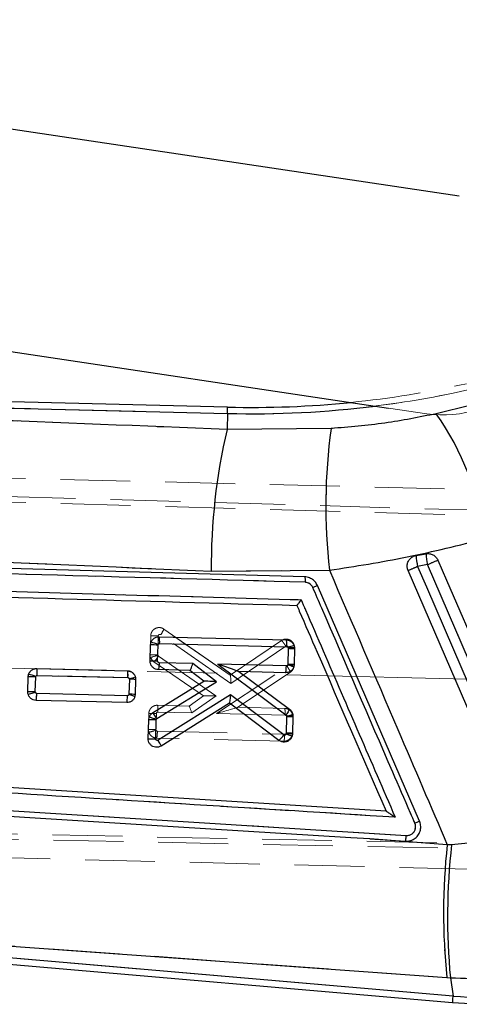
# Model space of a CAD drawing. Header units: millimetres. Extents: x 27 to 395, y 15 to 279.
# Tile 5 of 30: x 134 to 142, y 17 to 35. Entities that reach past the tile are written whole.
import ezdxf

# ---------------------------------------------------------------- set-up
doc = ezdxf.new("R2010")
doc.units = ezdxf.units.MM
doc.linetypes.add('CENTERX2', pattern=[20.32, 12.7, -2.54, 2.54, -2.54])
doc.linetypes.add('HIDDEN', pattern=[1.905, 1.27, -0.635])
doc.layers.add('FORMATO', color=179, linetype='Continuous')

msp = doc.modelspace()

# ---------------------------------------------------------------- linework, layer by layer
at = {"color": 7, "linetype": 'Continuous', "lineweight": 25}
for p, q in [((141.8757, 31.9617), (120.3943, 35.1668)), ((119.804, 31.2106), (140.5897, 28.1093)), ((137.6639, 28.1255), (125.1115, 28.4348)), ((125.1934, 28.3171), (137.6611, 28.0098)), ((142.0931, 28.1603), (141.4571, 28.0054)), ((137.6611, 28.0098), (137.6539, 27.719)), ((139.544, 27.7361), (137.6539, 27.719)), ((141.0889, 25.4277), (141.2711, 25.4604)), ((139.0654, 25.0399), (126.0915, 25.4096)), ((141.2963, 25.2625), (141.1165, 25.2308)), ((137.3667, 25.1434), (139.5147, 25.1596)), ((141.1533, 20.5992), (139.2967, 24.8842)), ((136.2558, 23.5102), (136.2631, 23.8024)), ((136.2631, 23.8024), (136.2733, 23.8534)), ((136.3991, 23.8004), (136.4007, 23.8087)), ((136.4189, 23.9505), (138.7316, 23.8939)), ((136.4269, 23.8263), (138.7394, 23.7697)), ((136.3918, 23.5085), (136.3991, 23.8004)), ((138.7662, 23.7414), (138.7589, 23.4494)), ((138.8801, 23.7379), (138.8728, 23.4457)), ((137.0335, 23.4651), (136.4188, 23.4801)), ((137.4645, 23.1343), (137.0335, 23.4651)), ((138.7316, 23.4236), (137.486, 23.454)), ((137.486, 23.454), (138.7241, 22.5346)), ((138.7589, 23.4494), (138.7576, 23.4419)), ((138.8728, 23.4457), (138.8652, 23.4016)), ((134.0391, 23.2251), (134.0473, 23.2705)), ((134.195, 23.3732), (135.8433, 23.3329)), ((136.9787, 23.3404), (136.4046, 23.3544)), ((137.2336, 23.1447), (136.9787, 23.3404)), ((137.8658, 23.3187), (138.7881, 22.6339)), ((138.7173, 23.2979), (137.8658, 23.3187)), ((134.0323, 22.951), (134.0391, 23.2251)), ((134.1683, 22.9493), (134.1751, 23.2229)), ((134.1751, 23.2229), (134.1765, 23.2304)), ((134.2029, 23.249), (135.8511, 23.2087)), ((135.8778, 23.1803), (135.871, 22.9068)), ((135.9918, 23.1769), (135.985, 22.9028)), ((136.3014, 22.5686), (137.2336, 23.1447)), ((136.3782, 22.4631), (137.4645, 23.1343)), ((137.2336, 23.1447), (137.2337, 23.1447)), ((135.8437, 22.8807), (134.1953, 22.921)), ((135.871, 22.9068), (135.87, 22.9)), ((135.8294, 22.755), (134.181, 22.7953)), ((135.985, 22.9028), (135.9792, 22.8649)), ((137.7174, 22.8971), (136.3991, 22.0724)), ((137.6998, 22.7447), (136.454, 21.9654)), ((138.5978, 22.0683), (137.6998, 22.7447)), ((138.684, 22.1689), (137.7174, 22.8971)), ((136.2207, 22.098), (136.2293, 22.4432)), ((136.2293, 22.4432), (136.2383, 22.4909)), ((136.3568, 22.0965), (136.3653, 22.4411)), ((136.3653, 22.4411), (136.3668, 22.4491)), ((136.3668, 22.4491), (136.3782, 22.4631)), ((138.7356, 22.511), (138.7276, 22.1892)), ((138.8495, 22.5078), (138.8415, 22.1854)), ((138.7276, 22.1892), (138.7266, 22.1827)), ((138.8415, 22.1854), (138.8349, 22.1445)), ((140.5443, 20.7799), (126.2723, 21.6758)), ((132.346, 20.8755), (140.911, 20.3398)), ((140.5447, 20.7799), (140.5443, 20.7799)), ((141.6572, 20.1701), (140.2462, 20.2762)), ((140.2462, 20.2762), (140.8967, 20.2355)), ((143.0864, 20.2938), (141.7347, 20.1727)), ((141.7347, 20.1727), (141.6572, 20.1701)), ((141.7646, 17.4206), (124.8378, 18.882)), ((124.9316, 18.9659), (141.6518, 17.7597)), ((124.7486, 18.7739), (141.7547, 17.3056)), ((141.6518, 17.7597), (141.7125, 17.7553)), ((141.7125, 17.7553), (141.7646, 17.4206))]:
    msp.add_line(p, q, dxfattribs=at)
at = {"color": 7, "linetype": 'HIDDEN', "lineweight": 18}
for p, q in [((125.1934, 28.3171), (137.6611, 28.0098)), ((140.5897, 28.1093), (141.2854, 28.0054)), ((142.0931, 28.1603), (141.4571, 28.0054)), ((137.6611, 28.0098), (137.6539, 27.719)), ((139.544, 27.7361), (137.6539, 27.719)), ((123.1984, 27.0936), (142.2257, 26.6248)), ((123.2045, 26.702), (150.1756, 25.9281)), ((150.1348, 26.0214), (123.2273, 26.8016)), ((141.2963, 25.2625), (141.1165, 25.2308)), ((137.3667, 25.1434), (139.5147, 25.1596)), ((137.7225, 23.1008), (136.446, 23.9897)), ((136.5064, 24.0915), (137.7129, 23.2514)), ((137.7123, 23.2517), (136.5064, 24.0915)), ((136.2584, 23.6253), (136.2669, 23.9705)), ((136.4029, 23.9682), (136.3944, 23.6229)), ((137.7123, 23.2517), (138.6425, 23.8831)), ((138.6425, 23.8831), (138.6425, 23.8832)), ((136.3944, 23.6229), (136.3956, 23.6147)), ((138.7235, 23.7804), (137.7225, 23.1008)), ((138.7584, 23.4356), (138.7663, 23.7581)), ((138.7663, 23.7581), (138.7655, 23.765)), ((138.8802, 23.7542), (138.8723, 23.4317)), ((137.227, 22.8753), (136.3243, 23.4965)), ((136.3956, 23.6147), (136.4062, 23.6003)), ((136.4062, 23.6003), (137.4581, 22.8763)), ((134.1953, 23.3746), (135.8436, 23.3336)), ((134.1953, 23.3746), (134.1953, 23.3746)), ((134.1953, 23.3746), (134.1953, 23.3746)), ((137.4638, 22.5559), (138.7459, 23.4133)), ((138.8047, 23.3089), (137.8498, 22.6703)), ((134.0324, 22.9523), (134.0391, 23.2263)), ((134.1751, 23.2241), (134.1684, 22.9499)), ((135.8516, 23.2094), (134.2034, 23.2504)), ((135.8711, 22.908), (135.8778, 23.1821)), ((135.8778, 23.1821), (135.8771, 23.189)), ((135.9917, 23.1783), (135.985, 22.9043)), ((134.1684, 22.9499), (134.1695, 22.942)), ((134.1951, 22.9224), (135.8429, 22.8815)), ((135.8291, 22.7558), (134.1808, 22.7967)), ((135.8291, 22.7558), (135.8291, 22.7558)), ((136.9627, 22.6924), (137.227, 22.8753)), ((137.4581, 22.8763), (137.0114, 22.5672)), ((136.2252, 22.2661), (136.2323, 22.5584)), ((136.3683, 22.5561), (136.3612, 22.2637)), ((136.3886, 22.7066), (136.963, 22.6924)), ((137.0114, 22.5672), (136.3967, 22.5824)), ((138.7093, 22.525), (137.4638, 22.5559)), ((137.8499, 22.6703), (138.7013, 22.6492)), ((138.7283, 22.2055), (138.7355, 22.4978)), ((138.7355, 22.4978), (138.7345, 22.5056)), ((138.8494, 22.4939), (138.8422, 22.2016)), ((138.8494, 22.4939), (138.8439, 22.5383)), ((136.2252, 22.2661), (136.2329, 22.2147)), ((136.3612, 22.2637), (136.3626, 22.2549)), ((136.3879, 22.2363), (138.7002, 22.1789)), ((138.6862, 22.0531), (136.3736, 22.1106)), ((138.6863, 22.0531), (138.6862, 22.0531)), ((132.346, 20.8755), (140.911, 20.3398)), ((123.0537, 20.5866), (145.71, 20.12)), ((123.0715, 20.486), (145.4926, 20.0311)), ((141.6572, 20.1701), (140.2462, 20.2762)), ((143.0864, 20.2938), (141.7347, 20.1727)), ((142.0557, 19.7269), (123.0297, 20.1957)), ((141.7347, 20.1727), (141.6572, 20.1701)), ((141.7646, 17.4206), (124.8378, 18.882)), ((124.9316, 18.9659), (141.6518, 17.7597)), ((141.6518, 17.7597), (141.7125, 17.7553)), ((141.7125, 17.7553), (141.7646, 17.4206))]:
    msp.add_line(p, q, dxfattribs=at)
at = {"color": 8, "linetype": 'Continuous', "lineweight": 25, "flags": 128}
for points in [[(137.6611, 28.0098), (137.6623, 28.0604), (137.6632, 28.0965), (137.6638, 28.1182), (137.6639, 28.1255)], [(141.7547, 17.3056), (141.7553, 17.3128), (141.7571, 17.3344), (141.7603, 17.3704), (141.7646, 17.4206)]]:
    msp.add_lwpolyline(points, dxfattribs=at)
at = {"color": 7, "linetype": 'HIDDEN', "lineweight": 18, "flags": 128}
for points in [[(137.6639, 28.1255), (137.6638, 28.1182), (137.6632, 28.0965), (137.6623, 28.0604), (137.6611, 28.0098)], [(143.3655, 20.4827), (143.2042, 20.8553), (142.559, 22.3457), (141.2963, 25.2625)], [(141.1165, 25.2308), (141.2778, 24.8582), (141.923, 23.3679), (143.1842, 20.4543)], [(135.8587, 22.7587), (135.8291, 22.7558), (135.8291, 22.7558), (135.8291, 22.7558)], [(141.7646, 17.4206), (141.7603, 17.3704), (141.7571, 17.3344), (141.7553, 17.3128), (141.7547, 17.3056), (141.7547, 17.3056)]]:
    msp.add_lwpolyline(points, dxfattribs=at)
at = {"color": 7, "linetype": 'Continuous', "lineweight": 25, "flags": 128}
for points in [[(143.3655, 20.4827), (143.2042, 20.8553), (142.559, 22.3457), (141.2963, 25.2625)], [(141.4855, 25.3448), (141.6444, 24.978), (142.2899, 23.4878), (143.5557, 20.5654)], [(143.0132, 20.3805), (142.8529, 20.7505), (142.2073, 22.2407), (140.9442, 25.1566)], [(141.1165, 25.2308), (141.2778, 24.8582), (141.923, 23.3679), (143.1842, 20.4543)], [(136.979, 23.3403), (136.9787, 23.3404), (136.9787, 23.3404)], [(140.2462, 20.2762), (139.905, 20.2976), (136.6739, 20.5), (132.3318, 20.7725)]]:
    msp.add_lwpolyline(points, dxfattribs=at)
at = {"color": 7, "linetype": 'HIDDEN', "lineweight": 18}
for centre, radius, start, end in [((138.1049, 46.0193), 17.8993, 275.78009, 282.58844), ((141.5805, 29.9835), 2, 261.51371, 315.77313), ((138.1049, 46.0193), 18.0149, 268.58844, 282.58844), ((138.1049, 46.0193), 18.0149, 277.16133, 282.58844), ((137.2265, 25.0461), 5.1628, 7.66082, 34.97303), ((148.2464, 25.2339), 10.8801, 166.79642, 180.47643), ((149.9064, 26.3299), 10.4573, 172.27195, 186.42513), ((142.7344, 25.5584), 1.6507, 184.53858, 191.44396), ((142.5241, 25.5198), 1.2544, 182.71109, 191.83224), ((119.1185, 76.5413), 55.8692, 293.38828, 293.59984), ((127.2092, 57.2513), 34.9103, 293.1686, 293.47654), ((136.1128, 24.256), 0.4265, 321.3629, 337.31439), ((136.2649, 19.8009), 4.1697, 88.10405, 89.97322), ((136.2537, 19.4935), 4.1318, 88.04722, 89.93367), ((138.3634, 25.4363), 1.719, 283.5268, 287.33146), ((138.7114, 20.4884), 3.2701, 87.04178, 89.03891), ((138.7286, 23.7579), 0.1516, 358.56827, 14.28846), ((135.8504, 25.2698), 1.7425, 283.76673, 288.2334), ((136.4106, 23.6219), 0.1522, 197.05458, 235.46731), ((135.9828, 23.8503), 0.4917, 313.98494, 329.43536), ((135.4938, 23.2489), 0.36, 353.70599, 13.61267), ((138.7049, 20.1482), 3.2878, 87.08139, 89.06787), ((134.0371, 19.0543), 4.1721, 88.10479, 89.97298), ((135.4568, 25.1154), 1.9717, 282.30929, 285.62479), ((135.8253, 19.8776), 3.3049, 87.11275, 89.08891), ((134.028, 18.8181), 4.1342, 88.05445, 89.93967), ((133.6153, 24.7293), 1.8712, 283.06587, 287.22646), ((135.8128, 19.4227), 3.4859, 87.16733, 89.04088), ((136.2304, 18.391), 4.1674, 88.10353, 89.97374), ((138.3515, 22.5645), 0.36, 353.70604, 13.61263), ((138.3433, 24.0155), 1.5598, 284.52548, 288.72017), ((138.6802, 19.2322), 3.2661, 87.03171, 89.03146), ((138.6979, 22.4977), 0.1516, 358.56017, 15.53433), ((136.3753, 22.2623), 0.1502, 178.53381, 198.45895), ((136.2198, 18.1475), 4.1186, 88.03283, 89.9252), ((135.8292, 23.7484), 1.5859, 284.74792, 289.65399), ((138.6746, 18.9132), 3.2927, 87.08265, 89.06614), ((152.5893, 18.9404), 11.0011, 173.58202, 186.16118), ((153.6398, 18.8548), 11.9778, 173.6832, 185.26682)]:
    msp.add_arc(centre, radius, start, end, dxfattribs=at)
at = {"color": 8, "linetype": 'Continuous', "lineweight": 25}
msp.add_arc((138.1049, 46.0193), 18.0149, 268.58844, 277.16133, dxfattribs=at)
at = {"color": 7, "linetype": 'Continuous', "lineweight": 25}
for centre, radius, start, end in [((138.1049, 46.0193), 17.8993, 268.58844, 275.78009), ((137.2265, 25.0461), 5.1628, 7.66082, 34.97303), ((148.2464, 25.2339), 10.8801, 166.79642, 180.47643), ((149.9064, 26.3299), 10.4573, 172.27195, 186.42513), ((142.7344, 25.5584), 1.6507, 184.53858, 191.44396), ((142.5241, 25.5198), 1.2544, 182.71109, 191.83224), ((119.1185, 76.5413), 55.8692, 293.38828, 293.59984), ((127.2092, 57.2513), 34.9103, 293.1686, 293.47654), ((136.2671, 19.5486), 4.2539, 88.2224, 90.05472), ((136.0355, 22.9714), 0.9135, 66.43267, 74.9138), ((136.0692, 23.8656), 0.3599, 353.72391, 13.63578), ((138.7078, 20.1241), 3.3257, 87.15522, 89.11896), ((133.8167, 22.3006), 0.9969, 68.84756, 76.62702), ((137.8736, 23.3295), 0.0133, 232.42523, 234.4667), ((134.0409, 18.9992), 4.2259, 88.18024, 90.0246), ((135.8145, 19.6585), 3.2488, 86.99223, 89.00264), ((137.7075, 22.7331), 0.014, 120.57044, 123.3047), ((135.9972, 22.2668), 0.4286, 27.2606, 44.77659), ((136.232, 18.2076), 4.2357, 88.1957, 90.03582), ((138.2566, 22.4481), 0.5105, 311.93595, 326.85229), ((138.6758, 18.8746), 3.3149, 87.13424, 89.10439), ((152.5893, 18.9404), 11.0011, 173.58202, 186.16118), ((153.6398, 18.8548), 11.9778, 173.6832, 185.26682)]:
    msp.add_arc(centre, radius, start, end, dxfattribs=at)
for centre, major_axis, ratio, start_param, end_param in [((137.0225, 23.4643), (0.0438, 0.1239), 0.0773217, 3.1667906, 4.7459403), ((137.4749, 23.4533), (0.3907, -0.1345), 0.0104766, 0.0330184, 1.5461301), ((137.4534, 23.1335), (0.2198, -0.0111), 0.0060594, 1.5208272, 3.1328125), ((137.7064, 22.8963), (0.0066, 0.1514), 0.0726158, 3.1914785, 4.720652), ((142.5372, 26.5082), (9.1017, 1.4155), 0.9895709, 4.4756876, 4.9438751)]:
    msp.add_ellipse(centre, major_axis=major_axis, ratio=ratio, start_param=start_param, end_param=end_param, dxfattribs=at)
at = {"color": 7, "linetype": 'HIDDEN', "lineweight": 18}
for centre, major_axis, ratio, start_param, end_param in [((137.7114, 23.1), (0.0009, 0.1515), 0.0728729, 4.717936, 6.2331231), ((137.4471, 22.8756), (0.2201, 0.0003), 0.0034584, 1.5205816, 3.1365814), ((137.0003, 22.5664), (-0.0376, 0.1259), 0.0822269, 4.6939813, 6.2563895), ((137.4528, 22.5552), (0.397, 0.1152), 0.0056456, 4.7385756, 6.2653879), ((142.5372, 26.5082), (9.1017, 1.4155), 0.9895709, 4.4756876, 4.9438751)]:
    msp.add_ellipse(centre, major_axis=major_axis, ratio=ratio, start_param=start_param, end_param=end_param, dxfattribs=at)
at = {"color": 7, "linetype": 'Continuous', "lineweight": 25}
for points, knots in [([(137.6539, 27.719), (134.5844, 27.8425), (130.4611, 28.0084), (126.3393, 28.1768), (125.2859, 28.2199)], [0, 0, 0, 0, 0.74445034, 1, 1, 1, 1]), ([(141.4571, 28.0054), (141.1477, 27.9425), (140.5192, 27.8147), (139.8724, 27.7626), (139.544, 27.7361)], [0, 0, 0, 0, 0.49225, 1, 1, 1, 1]), ([(125.4985, 25.6881), (126.3835, 25.6453), (130.3384, 25.4539), (134.2953, 25.2791), (137.3667, 25.1434)], [0, 0, 0, 0, 0.2237799, 1, 1, 1, 1]), ([(139.5147, 25.1596), (139.9872, 25.234), (140.9428, 25.3844), (141.873, 25.6168), (142.3433, 25.7344)], [0, 0, 0, 0, 0.4943877, 1, 1, 1, 1]), ([(140.9442, 25.1566), (140.9382, 25.1745), (140.925, 25.2135), (140.9291, 25.278), (140.9541, 25.3403), (140.9986, 25.3904), (141.0469, 25.4181), (141.0786, 25.4254), (141.0889, 25.4277)], [0, 0, 0, 0, 0.16046447, 0.34832265, 0.53601319, 0.72326935, 0.91008895, 1, 1, 1, 1]), ([(141.2711, 25.4604), (141.2923, 25.4622), (141.3354, 25.4657), (141.3985, 25.4439), (141.4516, 25.4035), (141.4765, 25.3656), (141.4854, 25.3451), (141.4855, 25.3448)], [0, 0, 0, 0, 0.242017, 0.4928283, 0.7442049, 0.9962042, 1, 1, 1, 1]), ([(139.0715, 24.9418), (136.0697, 25.0269), (131.7449, 25.1495), (127.421, 25.2715), (126.0982, 25.3088)], [0, 0, 0, 0, 0.6940826, 1, 1, 1, 1]), ([(139.5147, 25.1596), (139.9291, 24.1956), (140.6439, 22.5327), (141.3573, 20.8693), (141.6572, 20.1701)], [0, 0, 0, 0, 0.5797189, 1, 1, 1, 1]), ([(126.2493, 24.9859), (128.3773, 24.9259), (132.6268, 24.8059), (136.8769, 24.6854), (138.9987, 24.6253)], [0, 0, 0, 0, 0.5007602, 1, 1, 1, 1]), ([(126.3395, 24.8809), (126.3474, 24.8806), (126.6247, 24.8727), (127.9799, 24.8341), (132.1663, 24.7149), (136.0836, 24.6033), (138.9228, 24.5224)], [0, 0, 0, 0, 0.0018692, 0.0661233, 0.323139, 1, 1, 1, 1]), ([(139.2967, 24.8842), (139.2837, 24.9077), (139.2576, 24.9547), (139.1921, 25.0074), (139.125, 25.0349), (139.0807, 25.0387), (139.0656, 25.0399)], [0, 0, 0, 0, 0.2723104, 0.5446221, 0.8445825, 1, 1, 1, 1]), ([(139.066, 25.0399), (139.0671, 25.0384), (139.0692, 25.0354), (139.0713, 25.0129), (139.0722, 24.9806), (139.0716, 24.9548), (139.0713, 24.9418)], [0, 0, 0, 0, 0.2500011, 0.4999963, 0.7499971, 1, 1, 1, 1]), ([(139.2129, 24.8464), (139.2086, 24.8548), (139.1962, 24.8792), (139.165, 24.911), (139.12, 24.9359), (139.0876, 24.9399), (139.0715, 24.9418)], [0, 0, 0, 0, 0.1561995, 0.4571491, 0.7297431, 1, 1, 1, 1]), ([(139.2967, 24.8842), (139.2955, 24.8836), (139.2931, 24.8824), (139.2741, 24.8738), (139.2466, 24.8614), (139.2241, 24.8514), (139.2129, 24.8464)], [0, 0, 0, 0, 0.2500024, 0.5000049, 0.7500177, 1, 1, 1, 1]), ([(141.0686, 20.562), (141.0417, 20.6241), (140.9072, 20.9345), (140.3424, 22.2385), (139.7508, 23.6045), (139.2667, 24.7222), (139.2129, 24.8464)], [0, 0, 0, 0, 0.04347751, 0.21738747, 0.91302765, 1, 1, 1, 1]), ([(138.9987, 24.6253), (138.9984, 24.6248), (138.9968, 24.6225), (138.9875, 24.6086), (138.9713, 24.5852), (138.9517, 24.5578), (138.9368, 24.538), (138.9267, 24.5255), (138.924, 24.5234), (138.9228, 24.5224)], [0, 0, 0, 0, 0.0086982, 0.0491729, 0.2890723, 0.4965352, 0.6777538, 0.8499689, 1, 1, 1, 1]), ([(138.9228, 24.5224), (138.9377, 24.488), (139.0602, 24.2053), (139.6007, 22.9578), (140.1263, 21.7447), (140.5443, 20.7799)], [0, 0, 0, 0, 0.027574, 0.2266557, 1, 1, 1, 1]), ([(138.9987, 24.6253), (139.0256, 24.5632), (139.1601, 24.2527), (139.7309, 22.9347), (140.2748, 21.6789), (140.7112, 20.6714)], [0, 0, 0, 0, 0.0471126, 0.23556156, 1, 1, 1, 1]), ([(136.2733, 23.8534), (136.2811, 23.8688), (136.2968, 23.8997), (136.338, 23.9326), (136.3807, 23.9491), (136.4084, 23.9501), (136.4189, 23.9505)], [0, 0, 0, 0, 0.2767301, 0.5534159, 0.8303538, 1, 1, 1, 1]), ([(136.4007, 23.8087), (136.4016, 23.8105), (136.4038, 23.8152), (136.4095, 23.8211), (136.4177, 23.8256), (136.4238, 23.8261), (136.4269, 23.8263)], [0, 0, 0, 0, 0.1819893, 0.4566444, 0.727575, 1, 1, 1, 1]), ([(138.7316, 23.8939), (138.7487, 23.8918), (138.7829, 23.8875), (138.8279, 23.86), (138.8613, 23.8203), (138.8783, 23.7772), (138.8796, 23.749), (138.8801, 23.7379)], [0, 0, 0, 0, 0.2155614, 0.4311318, 0.6460369, 0.8606425, 1, 1, 1, 1]), ([(138.7394, 23.7697), (138.7397, 23.786), (138.7401, 23.8186), (138.7386, 23.8595), (138.7358, 23.8882), (138.733, 23.892), (138.7316, 23.8939)], [0, 0, 0, 0, 0.2500007, 0.5000009, 0.7500014, 1, 1, 1, 1]), ([(138.7394, 23.7697), (138.741, 23.7696), (138.7454, 23.7692), (138.7525, 23.7665), (138.7597, 23.7607), (138.7646, 23.7526), (138.7661, 23.7458), (138.7661, 23.742), (138.7662, 23.7414)], [0, 0, 0, 0, 0.1105631, 0.3080355, 0.5231576, 0.7380945, 0.9551831, 1, 1, 1, 1]), ([(138.7662, 23.7414), (138.7814, 23.741), (138.8119, 23.7403), (138.8492, 23.7392), (138.8751, 23.7383), (138.8784, 23.7381), (138.8801, 23.7379)], [0, 0, 0, 0, 0.24997721, 0.50000154, 0.75000031, 1, 1, 1, 1]), ([(136.3918, 23.5085), (136.3878, 23.5086), (136.3749, 23.5088), (136.348, 23.5093), (136.3132, 23.5099), (136.2815, 23.5103), (136.2599, 23.5104), (136.2572, 23.5103), (136.2558, 23.5102)], [0, 0, 0, 0, 0.0590009, 0.1871411, 0.3903376, 0.5935697, 0.796788, 1, 1, 1, 1]), ([(136.4046, 23.3544), (136.3875, 23.3565), (136.3533, 23.3608), (136.3082, 23.3883), (136.2747, 23.4279), (136.2576, 23.471), (136.2563, 23.4992), (136.2558, 23.5102)], [0, 0, 0, 0, 0.2157163, 0.4314827, 0.6466461, 0.8615589, 1, 1, 1, 1]), ([(136.4188, 23.4801), (136.4169, 23.4803), (136.412, 23.4807), (136.4045, 23.484), (136.3988, 23.4891), (136.3945, 23.4955), (136.3922, 23.5016), (136.3919, 23.5066), (136.3918, 23.5085)], [0, 0, 0, 0, 0.1283331, 0.3427635, 0.5572974, 0.6510627, 0.8702645, 1, 1, 1, 1]), ([(136.4188, 23.4801), (136.4184, 23.4688), (136.4177, 23.4452), (136.4154, 23.4103), (136.4122, 23.3799), (136.4084, 23.3584), (136.4059, 23.3557), (136.4046, 23.3544)], [0, 0, 0, 0, 0.172333, 0.3593982, 0.5729344, 0.7864661, 1, 1, 1, 1]), ([(134.0473, 23.2705), (134.0545, 23.2863), (134.069, 23.3177), (134.1089, 23.3521), (134.1527, 23.3712), (134.1824, 23.3726), (134.195, 23.3732)], [0, 0, 0, 0, 0.2679613, 0.5358979, 0.8040664, 1, 1, 1, 1]), ([(134.2029, 23.249), (134.2031, 23.2653), (134.2036, 23.2978), (134.202, 23.3388), (134.1991, 23.3675), (134.1964, 23.3713), (134.195, 23.3732)], [0, 0, 0, 0, 0.2500006, 0.4999995, 0.7499985, 1, 1, 1, 1]), ([(135.8433, 23.3329), (135.8604, 23.3307), (135.8945, 23.3265), (135.9395, 23.2989), (135.9729, 23.2593), (135.99, 23.2161), (135.9913, 23.188), (135.9918, 23.1769)], [0, 0, 0, 0, 0.2155476, 0.4310892, 0.6460565, 0.8607716, 1, 1, 1, 1]), ([(135.8511, 23.2087), (135.8514, 23.2249), (135.8518, 23.2575), (135.8503, 23.2985), (135.8474, 23.3272), (135.8447, 23.331), (135.8433, 23.3329)], [0, 0, 0, 0, 0.2499999, 0.5000018, 0.7499996, 1, 1, 1, 1]), ([(138.7173, 23.2979), (138.7188, 23.2997), (138.7219, 23.3035), (138.7263, 23.3326), (138.7298, 23.3742), (138.731, 23.4071), (138.7316, 23.4236)], [0, 0, 0, 0, 0.25000155, 0.50000272, 0.74999995, 1, 1, 1, 1]), ([(138.8652, 23.4016), (138.8581, 23.3859), (138.844, 23.3544), (138.8046, 23.3197), (138.7606, 23.3), (138.7304, 23.2985), (138.7173, 23.2979)], [0, 0, 0, 0, 0.26560963, 0.53118728, 0.79704061, 1, 1, 1, 1]), ([(138.7576, 23.4419), (138.7568, 23.44), (138.7548, 23.4352), (138.7492, 23.4291), (138.741, 23.4243), (138.7348, 23.4238), (138.7316, 23.4236)], [0, 0, 0, 0, 0.1876508, 0.4529514, 0.7183141, 1, 1, 1, 1]), ([(138.8652, 23.4016), (138.864, 23.4025), (138.8617, 23.4043), (138.8416, 23.4123), (138.8115, 23.4234), (138.7812, 23.434), (138.7626, 23.4403), (138.7576, 23.4419)], [0, 0, 0, 0, 0.2265421, 0.4530963, 0.6796353, 0.9149016, 1, 1, 1, 1]), ([(134.1765, 23.2304), (134.1778, 23.2333), (134.1804, 23.239), (134.1877, 23.2453), (134.1955, 23.2486), (134.2008, 23.2489), (134.2029, 23.249)], [0, 0, 0, 0, 0.2717566, 0.5435146, 0.8130891, 1, 1, 1, 1]), ([(135.8511, 23.2087), (135.8527, 23.2085), (135.8571, 23.2082), (135.8642, 23.2054), (135.8713, 23.1996), (135.8762, 23.1916), (135.8778, 23.1847), (135.8778, 23.181), (135.8778, 23.1803)], [0, 0, 0, 0, 0.1100704, 0.3075544, 0.5227095, 0.7376859, 0.9549747, 1, 1, 1, 1]), ([(135.9918, 23.1769), (135.9901, 23.177), (135.9868, 23.1773), (135.9609, 23.1781), (135.9236, 23.1792), (135.8931, 23.1799), (135.8778, 23.1803)], [0, 0, 0, 0, 0.25000269, 0.50000108, 0.74998934, 1, 1, 1, 1]), ([(134.1683, 22.9493), (134.1643, 22.9494), (134.1514, 22.9496), (134.1245, 22.9501), (134.0897, 22.9507), (134.058, 22.9511), (134.0365, 22.9513), (134.0337, 22.9511), (134.0323, 22.951)], [0, 0, 0, 0, 0.0588921, 0.1871384, 0.3903657, 0.5935684, 0.7967822, 1, 1, 1, 1]), ([(134.181, 22.7953), (134.1639, 22.7974), (134.1297, 22.8016), (134.0847, 22.8291), (134.0512, 22.8688), (134.0341, 22.9119), (134.0328, 22.94), (134.0323, 22.951)], [0, 0, 0, 0, 0.2156877, 0.4314004, 0.6466106, 0.8616323, 1, 1, 1, 1]), ([(134.1953, 22.921), (134.1934, 22.9212), (134.1885, 22.9216), (134.181, 22.9249), (134.1753, 22.93), (134.171, 22.9363), (134.1687, 22.9424), (134.1684, 22.9475), (134.1683, 22.9493)], [0, 0, 0, 0, 0.12877332, 0.34315311, 0.55744501, 0.651082, 0.87028873, 1, 1, 1, 1]), ([(134.1811, 22.7953), (134.1824, 22.7966), (134.1849, 22.7993), (134.1888, 22.8208), (134.1914, 22.8459), (134.1938, 22.8788), (134.1946, 22.9026), (134.1953, 22.921)], [0, 0, 0, 0, 0.21377178, 0.42754133, 0.64131577, 0.72137863, 1, 1, 1, 1]), ([(135.8294, 22.755), (135.8309, 22.7569), (135.8339, 22.7606), (135.8383, 22.7897), (135.8419, 22.8313), (135.8431, 22.8643), (135.8437, 22.8807)], [0, 0, 0, 0, 0.2500005, 0.5000022, 0.7500006, 1, 1, 1, 1]), ([(135.9792, 22.8649), (135.9728, 22.8489), (135.9601, 22.8168), (135.9222, 22.7806), (135.8771, 22.7579), (135.8447, 22.7559), (135.8294, 22.755)], [0, 0, 0, 0, 0.2567939, 0.5135862, 0.7706789, 1, 1, 1, 1]), ([(135.87, 22.9), (135.8693, 22.8981), (135.8676, 22.8934), (135.8623, 22.887), (135.8559, 22.883), (135.8495, 22.881), (135.8459, 22.8808), (135.8437, 22.8807)], [0, 0, 0, 0, 0.1736637, 0.4309028, 0.6883251, 0.8110074, 1, 1, 1, 1]), ([(135.9792, 22.8649), (135.978, 22.8657), (135.9755, 22.8673), (135.9551, 22.8743), (135.9249, 22.8838), (135.8976, 22.892), (135.879, 22.8974), (135.8736, 22.899), (135.87, 22.9)], [0, 0, 0, 0, 0.2267306, 0.4534478, 0.6801629, 0.906903, 0.9402113, 1, 1, 1, 1]), ([(136.2383, 22.4909), (136.2456, 22.5066), (136.2601, 22.5379), (136.2877, 22.5584), (136.3014, 22.5686)], [0, 0, 0, 0, 0.5035311, 1, 1, 1, 1]), ([(138.7881, 22.6339), (138.7879, 22.6319), (138.7874, 22.6278), (138.7734, 22.6047), (138.7518, 22.5726), (138.7334, 22.5473), (138.7241, 22.5346)], [0, 0, 0, 0, 0.2500014, 0.5000079, 0.7500032, 1, 1, 1, 1]), ([(138.7881, 22.6339), (138.7977, 22.6255), (138.8202, 22.6057), (138.8447, 22.562), (138.8479, 22.5263), (138.8495, 22.5078)], [0, 0, 0, 0, 0.2632306, 0.6197709, 1, 1, 1, 1]), ([(136.3668, 22.4491), (136.362, 22.4508), (136.3501, 22.4551), (136.3252, 22.464), (136.2936, 22.475), (136.2634, 22.4848), (136.2427, 22.4909), (136.2397, 22.4909), (136.2383, 22.4909)], [0, 0, 0, 0, 0.07534322, 0.18359028, 0.38767844, 0.59178955, 0.79589735, 1, 1, 1, 1]), ([(138.7241, 22.5346), (138.726, 22.5329), (138.7297, 22.5296), (138.7328, 22.5241), (138.7351, 22.518), (138.7354, 22.5138), (138.7356, 22.511)], [0, 0, 0, 0, 0.279561, 0.5468478, 0.6841819, 1, 1, 1, 1]), ([(138.8495, 22.5078), (138.8482, 22.508), (138.8454, 22.5083), (138.8239, 22.509), (138.7922, 22.5098), (138.764, 22.5105), (138.7448, 22.5108), (138.7393, 22.5109), (138.7356, 22.511)], [0, 0, 0, 0, 0.2274834, 0.4549598, 0.6824646, 0.9099442, 0.9392025, 1, 1, 1, 1]), ([(136.2207, 22.098), (136.2221, 22.0981), (136.2249, 22.0983), (136.2465, 22.0982), (136.2782, 22.0978), (136.3133, 22.0972), (136.3402, 22.0967), (136.3531, 22.0965), (136.3568, 22.0965)], [0, 0, 0, 0, 0.2032144, 0.4064523, 0.6096572, 0.8128858, 0.9462618, 1, 1, 1, 1]), ([(136.454, 21.9654), (136.4384, 21.9577), (136.4072, 21.9424), (136.3542, 21.9408), (136.3041, 21.9557), (136.2618, 21.9867), (136.2324, 22.0297), (136.2213, 22.0692), (136.2209, 22.0922), (136.2207, 22.098)], [0, 0, 0, 0, 0.1585387, 0.3170974, 0.4751486, 0.6324442, 0.7892829, 0.9461182, 1, 1, 1, 1]), ([(136.3991, 22.0724), (136.3971, 22.0713), (136.3923, 22.0688), (136.3837, 22.0677), (136.3744, 22.0695), (136.368, 22.0733), (136.3626, 22.0785), (136.3585, 22.085), (136.3569, 22.092), (136.3568, 22.0958), (136.3568, 22.0965)], [0, 0, 0, 0, 0.1171084, 0.2733286, 0.4292467, 0.5851719, 0.6452513, 0.806197, 0.9670664, 1, 1, 1, 1]), ([(136.4541, 21.9654), (136.4543, 21.9672), (136.4547, 21.9707), (136.4458, 21.9906), (136.4309, 22.0186), (136.4168, 22.0431), (136.406, 22.0611), (136.4021, 22.0675), (136.3991, 22.0724)], [0, 0, 0, 0, 0.2205146, 0.4410301, 0.6615508, 0.8820464, 0.909902, 1, 1, 1, 1]), ([(138.8349, 22.1445), (138.828, 22.1285), (138.8142, 22.0966), (138.7749, 22.0609), (138.727, 22.0395), (138.6748, 22.0356), (138.63, 22.0471), (138.6067, 22.0624), (138.5978, 22.0683)], [0, 0, 0, 0, 0.1781152, 0.356215, 0.5345177, 0.7124923, 0.8896045, 1, 1, 1, 1]), ([(138.7266, 22.1827), (138.7259, 22.1808), (138.7238, 22.176), (138.7182, 22.1697), (138.7101, 22.1649), (138.701, 22.1631), (138.6918, 22.1642), (138.6866, 22.1674), (138.684, 22.1689)], [0, 0, 0, 0, 0.1172669, 0.299244, 0.4774604, 0.6526293, 0.8269041, 1, 1, 1, 1]), ([(138.8349, 22.1445), (138.8337, 22.1453), (138.8313, 22.147), (138.8111, 22.1547), (138.7811, 22.165), (138.7527, 22.1744), (138.7342, 22.1803), (138.7287, 22.1821), (138.7266, 22.1827)], [0, 0, 0, 0, 0.2265999, 0.4532016, 0.6798191, 0.9064034, 0.9645928, 1, 1, 1, 1]), ([(140.7112, 20.6714), (138.2749, 20.8237), (133.4302, 21.1265), (128.5853, 21.4302), (126.1769, 21.5811)], [0, 0, 0, 0, 0.5028963, 1, 1, 1, 1]), ([(140.5447, 20.7799), (140.5462, 20.7794), (140.5496, 20.7783), (140.5655, 20.7692), (140.5978, 20.7489), (140.6485, 20.7151), (140.6896, 20.6866), (140.7108, 20.6717), (140.7112, 20.6714)], [0, 0, 0, 0, 0.08446709, 0.19148712, 0.36072905, 0.66706356, 0.99348084, 1, 1, 1, 1]), ([(141.0151, 20.2553), (141.0296, 20.2624), (141.0705, 20.2824), (141.1257, 20.3355), (141.1671, 20.4147), (141.1795, 20.5032), (141.1673, 20.5655), (141.1547, 20.5958), (141.1533, 20.5991)], [0, 0, 0, 0, 0.1181487, 0.3326947, 0.5469784, 0.7606708, 0.9737108, 1, 1, 1, 1]), ([(141.1534, 20.5989), (141.1522, 20.5984), (141.1497, 20.5972), (141.1305, 20.5888), (141.1027, 20.5767), (141.0799, 20.567), (141.0685, 20.5621)], [0, 0, 0, 0, 0.2499991, 0.5000008, 0.7500016, 1, 1, 1, 1]), ([(140.911, 20.3398), (140.9122, 20.3398), (140.9313, 20.3386), (140.9689, 20.3432), (141.0177, 20.3674), (141.0558, 20.4065), (141.0786, 20.4558), (141.085, 20.5105), (141.074, 20.5448), (141.0686, 20.562)], [0, 0, 0, 0, 0.0114477, 0.1767883, 0.3419438, 0.5066789, 0.6709871, 0.8358302, 1, 1, 1, 1]), ([(140.8967, 20.2355), (140.8975, 20.2367), (140.8994, 20.2393), (140.9028, 20.2557), (140.9058, 20.2783), (140.9087, 20.3067), (140.9101, 20.327), (140.911, 20.3398)], [0, 0, 0, 0, 0.1889582, 0.4028056, 0.6180408, 0.7591419, 1, 1, 1, 1]), ([(140.8967, 20.2355), (140.9279, 20.2362), (140.9687, 20.2372), (141.0063, 20.2519), (141.0151, 20.2553)], [0, 0, 0, 0, 0.7656932, 1, 1, 1, 1]), ([(141.7125, 17.7553), (142.1987, 17.7371), (143.1862, 17.7), (144.1543, 17.8749), (144.6459, 17.9637)], [0, 0, 0, 0, 0.4922785, 1, 1, 1, 1]), ([(141.7547, 17.3056), (142.0378, 17.2889), (142.6199, 17.2543), (143.5025, 17.3076), (144.3904, 17.4447), (145.2392, 17.6577), (145.7758, 17.8617), (146.0327, 17.9594)], [0, 0, 0, 0, 0.1947114, 0.4003435, 0.6058784, 0.8113148, 1, 1, 1, 1])]:
    msp.add_open_spline(points, degree=3, knots=knots, dxfattribs=at)
at = {"color": 7, "linetype": 'HIDDEN', "lineweight": 18}
for points, knots in [([(137.6539, 27.719), (134.5844, 27.8425), (130.4611, 28.0084), (126.3393, 28.1768), (125.2859, 28.2199)], [0, 0, 0, 0, 0.74445034, 1, 1, 1, 1]), ([(141.4571, 28.0054), (141.1477, 27.9425), (140.5192, 27.8147), (139.8724, 27.7626), (139.544, 27.7361)], [0, 0, 0, 0, 0.49225, 1, 1, 1, 1]), ([(125.4985, 25.6881), (126.3835, 25.6453), (130.3384, 25.4539), (134.2953, 25.2791), (137.3667, 25.1434)], [0, 0, 0, 0, 0.2237799, 1, 1, 1, 1]), ([(139.5147, 25.1596), (139.9872, 25.234), (140.9428, 25.3844), (141.873, 25.6168), (142.3433, 25.7344)], [0, 0, 0, 0, 0.4943877, 1, 1, 1, 1]), ([(139.0715, 24.9418), (136.0697, 25.0269), (131.7449, 25.1495), (127.421, 25.2715), (126.0982, 25.3088)], [0, 0, 0, 0, 0.6940826, 1, 1, 1, 1]), ([(139.5147, 25.1596), (139.9291, 24.1956), (140.6439, 22.5327), (141.3573, 20.8693), (141.6572, 20.1701)], [0, 0, 0, 0, 0.5797189, 1, 1, 1, 1]), ([(126.2493, 24.9859), (128.3773, 24.9259), (132.6268, 24.8059), (136.8769, 24.6854), (138.9987, 24.6253)], [0, 0, 0, 0, 0.5007602, 1, 1, 1, 1]), ([(139.0656, 25.0399), (139.0667, 25.0384), (139.0689, 25.0355), (139.0711, 25.0129), (139.0723, 24.9806), (139.0719, 24.9547), (139.0717, 24.9418)], [0, 0, 0, 0, 0.249998, 0.499999, 0.7500001, 1, 1, 1, 1]), ([(139.0658, 25.0399), (139.066, 25.0399), (139.0663, 25.0399), (139.0666, 25.0399), (139.0666, 25.0399)], [0, 0, 0, 0, 0.9611517, 1, 1, 1, 1]), ([(139.2129, 24.8464), (139.2086, 24.8548), (139.1962, 24.8792), (139.165, 24.911), (139.12, 24.9359), (139.0876, 24.9399), (139.0715, 24.9418)], [0, 0, 0, 0, 0.1561995, 0.4571491, 0.7297431, 1, 1, 1, 1]), ([(139.2967, 24.8842), (139.2955, 24.8836), (139.2931, 24.8824), (139.2741, 24.8738), (139.2466, 24.8614), (139.2241, 24.8514), (139.2129, 24.8464)], [0, 0, 0, 0, 0.2500024, 0.5000049, 0.7500177, 1, 1, 1, 1]), ([(141.0686, 20.562), (141.0417, 20.6241), (140.9072, 20.9345), (140.3424, 22.2385), (139.7508, 23.6045), (139.2667, 24.7222), (139.2129, 24.8464)], [0, 0, 0, 0, 0.04347751, 0.21738747, 0.91302765, 1, 1, 1, 1]), ([(138.9987, 24.6253), (139.0256, 24.5632), (139.1601, 24.2527), (139.7309, 22.9347), (140.2748, 21.6789), (140.7112, 20.6714)], [0, 0, 0, 0, 0.0471126, 0.23556156, 1, 1, 1, 1]), ([(136.2669, 23.9705), (136.2669, 23.9705), (136.2669, 23.9875), (136.2741, 24.0214), (136.2998, 24.0656), (136.3387, 24.0991), (136.3867, 24.1183), (136.439, 24.1204), (136.48, 24.1086), (136.5004, 24.0951), (136.5064, 24.0915), (136.5064, 24.0915)], [0, 0, 0, 0, 0.00009267, 0.15614654, 0.30958293, 0.46293326, 0.61830609, 0.77608072, 0.93573176, 0.99989364, 1, 1, 1, 1]), ([(136.446, 23.9897), (136.445, 23.9904), (136.4413, 23.9927), (136.4339, 23.9949), (136.4245, 23.9945), (136.4157, 23.991), (136.4088, 23.985), (136.404, 23.9772), (136.4033, 23.9712), (136.4029, 23.9682)], [0, 0, 0, 0, 0.063669, 0.2238246, 0.3840675, 0.5420882, 0.6965739, 0.8485307, 1, 1, 1, 1]), ([(138.6425, 23.8832), (138.6535, 23.8895), (138.6793, 23.9042), (138.7263, 23.912), (138.7769, 23.9043), (138.8221, 23.8805), (138.8572, 23.8434), (138.8714, 23.8116), (138.8755, 23.7954), (138.8755, 23.7954)], [0, 0, 0, 0, 0.1303026, 0.3061238, 0.4794902, 0.6515203, 0.8246552, 0.9998944, 1, 1, 1, 1]), ([(138.6425, 23.8832), (138.6433, 23.8831), (138.6449, 23.883), (138.6509, 23.8775), (138.6591, 23.8684), (138.6695, 23.8555), (138.6817, 23.8396), (138.6952, 23.8213), (138.7094, 23.8013), (138.7188, 23.7873), (138.7235, 23.7804)], [0, 0, 0, 0, 0.1249988, 0.2500015, 0.3749965, 0.5000062, 0.6249954, 0.7500003, 0.8750036, 1, 1, 1, 1]), ([(138.7655, 23.765), (138.7645, 23.7678), (138.7625, 23.7734), (138.7561, 23.7799), (138.748, 23.7842), (138.7388, 23.7856), (138.7302, 23.7842), (138.7255, 23.7815), (138.7235, 23.7804)], [0, 0, 0, 0, 0.1699027, 0.3398067, 0.5117175, 0.6882069, 0.868809, 1, 1, 1, 1]), ([(134.0391, 23.2263), (134.0391, 23.2264), (134.0432, 23.2429), (134.0446, 23.2775), (134.0727, 23.3215), (134.1111, 23.355), (134.1544, 23.3722), (134.1834, 23.3748), (134.1953, 23.3746), (134.1953, 23.3746)], [0, 0, 0, 0, 0.0001309, 0.2144925, 0.4253653, 0.6361631, 0.8496562, 0.9998747, 1, 1, 1, 1]), ([(134.1953, 23.3746), (134.1965, 23.3732), (134.199, 23.3704), (134.2018, 23.3487), (134.2035, 23.3164), (134.204, 23.2814), (134.2036, 23.2585), (134.2034, 23.2504)], [0, 0, 0, 0, 0.2158675, 0.43173683, 0.64760447, 0.87458131, 1, 1, 1, 1]), ([(135.8436, 23.3336), (135.8436, 23.3336), (135.8607, 23.3331), (135.8952, 23.3265), (135.9406, 23.2996), (135.9729, 23.2609), (135.9842, 23.2306), (135.9878, 23.2165), (135.9878, 23.2165)], [0, 0, 0, 0, 0.0001498, 0.2568873, 0.5186374, 0.7804961, 0.9998479, 1, 1, 1, 1]), ([(138.7459, 23.4133), (138.746, 23.4134), (138.7487, 23.4153), (138.7534, 23.4199), (138.7575, 23.4278), (138.7581, 23.4332), (138.7584, 23.4356)], [0, 0, 0, 0, 0.0134235, 0.374694, 0.7351006, 1, 1, 1, 1]), ([(138.8047, 23.3089), (138.8047, 23.311), (138.8047, 23.3153), (138.792, 23.3398), (138.7719, 23.3736), (138.7546, 23.4001), (138.7459, 23.4133)], [0, 0, 0, 0, 0.25, 0.4999979, 0.7499946, 1, 1, 1, 1]), ([(138.8723, 23.4317), (138.8723, 23.4317), (138.8723, 23.4182), (138.8668, 23.3875), (138.8448, 23.3442), (138.8202, 23.3176), (138.8047, 23.3089), (138.8047, 23.3089)], [0, 0, 0, 0, 0.0002088, 0.2791786, 0.6327302, 0.9997641, 1, 1, 1, 1]), ([(134.2034, 23.2504), (134.2013, 23.2503), (134.196, 23.25), (134.1881, 23.2468), (134.1811, 23.2408), (134.1763, 23.2329), (134.1755, 23.227), (134.1751, 23.2241)], [0, 0, 0, 0, 0.152634, 0.3711792, 0.584959, 0.7953218, 1, 1, 1, 1]), ([(135.8771, 23.189), (135.8763, 23.1914), (135.8746, 23.1967), (135.8688, 23.2034), (135.8608, 23.2083), (135.8546, 23.2091), (135.8516, 23.2094)], [0, 0, 0, 0, 0.2147077, 0.4734471, 0.7371517, 1, 1, 1, 1]), ([(134.1695, 22.942), (134.1706, 22.9392), (134.1728, 22.9336), (134.1795, 22.9272), (134.1872, 22.9233), (134.1926, 22.9227), (134.1951, 22.9224)], [0, 0, 0, 0, 0.2617336, 0.5234167, 0.787981, 1, 1, 1, 1]), ([(134.1951, 22.9224), (134.1948, 22.9139), (134.1941, 22.8904), (134.1919, 22.8546), (134.1885, 22.8222), (134.1846, 22.8008), (134.182, 22.7981), (134.1808, 22.7967)], [0, 0, 0, 0, 0.1295432, 0.3592327, 0.5728218, 0.7864089, 1, 1, 1, 1]), ([(135.8429, 22.8815), (135.8451, 22.8816), (135.8504, 22.8819), (135.8582, 22.8852), (135.8652, 22.8912), (135.87, 22.8991), (135.8707, 22.9051), (135.8711, 22.908)], [0, 0, 0, 0, 0.1523963, 0.3699611, 0.5825006, 0.7911489, 1, 1, 1, 1]), ([(135.8429, 22.8815), (135.8424, 22.8651), (135.8413, 22.8321), (135.8378, 22.7905), (135.8335, 22.7614), (135.8306, 22.7577), (135.8291, 22.7558)], [0, 0, 0, 0, 0.2500006, 0.4999992, 0.7500023, 1, 1, 1, 1]), ([(135.985, 22.9043), (135.985, 22.9043), (135.985, 22.8887), (135.9806, 22.8736), (135.9761, 22.8585)], [0, 0, 0, 0, 0.0006388, 1, 1, 1, 1]), ([(136.2323, 22.5584), (136.2323, 22.5584), (136.2323, 22.5754), (136.2397, 22.6093), (136.2655, 22.6536), (136.3045, 22.6871), (136.3477, 22.7042), (136.3767, 22.7068), (136.3886, 22.7066), (136.3886, 22.7066)], [0, 0, 0, 0, 0.0001271, 0.214746, 0.4256727, 0.6364739, 0.8501695, 0.9998748, 1, 1, 1, 1]), ([(136.3967, 22.5824), (136.3946, 22.5823), (136.3893, 22.5821), (136.3814, 22.5788), (136.3744, 22.5728), (136.3695, 22.5649), (136.3687, 22.559), (136.3683, 22.5561)], [0, 0, 0, 0, 0.1516147, 0.3704554, 0.5842848, 0.7949011, 1, 1, 1, 1]), ([(136.3967, 22.5824), (136.3969, 22.5987), (136.3974, 22.6313), (136.3958, 22.6723), (136.3928, 22.701), (136.39, 22.7047), (136.3886, 22.7066)], [0, 0, 0, 0, 0.2499999, 0.4999998, 0.7500018, 1, 1, 1, 1]), ([(138.7013, 22.6492), (138.7013, 22.6492), (138.7184, 22.6486), (138.7529, 22.6421), (138.7984, 22.6151), (138.8289, 22.578), (138.8408, 22.5503), (138.8439, 22.5383), (138.8439, 22.5383)], [0, 0, 0, 0, 0.0001548, 0.2653034, 0.5360442, 0.8065958, 0.9998451, 1, 1, 1, 1]), ([(138.7345, 22.5056), (138.7338, 22.5076), (138.732, 22.5125), (138.7265, 22.5189), (138.7185, 22.5239), (138.7123, 22.5246), (138.7093, 22.525)], [0, 0, 0, 0, 0.1892536, 0.4564155, 0.7288761, 1, 1, 1, 1]), ([(136.3736, 22.1106), (136.3736, 22.1106), (136.3622, 22.1109), (136.3341, 22.1147), (136.2921, 22.1332), (136.255, 22.1681), (136.2371, 22.1985), (136.2329, 22.2147), (136.2329, 22.2147)], [0, 0, 0, 0, 0.0001606, 0.1837572, 0.4538084, 0.7251252, 0.9998395, 1, 1, 1, 1]), ([(136.2329, 22.2147), (136.2398, 22.1991), (136.2537, 22.1678), (136.2927, 22.1331), (136.3345, 22.1141), (136.3625, 22.1116), (136.3736, 22.1106)], [0, 0, 0, 0, 0.27344033, 0.54685111, 0.82124486, 1, 1, 1, 1]), ([(136.3626, 22.2549), (136.3638, 22.2521), (136.3663, 22.2465), (136.3732, 22.2404), (136.3807, 22.237), (136.3858, 22.2365), (136.3879, 22.2363)], [0, 0, 0, 0, 0.2700355, 0.5399193, 0.8134821, 1, 1, 1, 1]), ([(136.3879, 22.2363), (136.3876, 22.2279), (136.3869, 22.2044), (136.3847, 22.1686), (136.3812, 22.1361), (136.3774, 22.1146), (136.3748, 22.1119), (136.3736, 22.1106)], [0, 0, 0, 0, 0.1278579, 0.3592217, 0.5728139, 0.7864072, 1, 1, 1, 1]), ([(138.6862, 22.0531), (138.7035, 22.0545), (138.7381, 22.0571), (138.7846, 22.0827), (138.8201, 22.1209), (138.8389, 22.1632), (138.8413, 22.191), (138.8422, 22.2016)], [0, 0, 0, 0, 0.2167658, 0.4335148, 0.6502683, 0.8659697, 1, 1, 1, 1]), ([(138.8422, 22.2016), (138.8422, 22.2016), (138.8422, 22.1846), (138.835, 22.1508), (138.8094, 22.1065), (138.7706, 22.0731), (138.7275, 22.0555), (138.6983, 22.0531), (138.6863, 22.0531), (138.6863, 22.0531)], [0, 0, 0, 0, 0.0001252, 0.2143711, 0.4244252, 0.6346866, 0.8481523, 0.9999686, 1, 1, 1, 1]), ([(138.7002, 22.1789), (138.7023, 22.179), (138.7076, 22.1793), (138.7154, 22.1825), (138.7224, 22.1886), (138.7272, 22.1965), (138.7279, 22.2025), (138.7283, 22.2055)], [0, 0, 0, 0, 0.1518719, 0.3695478, 0.5817819, 0.7900673, 1, 1, 1, 1]), ([(138.6863, 22.0531), (138.6877, 22.055), (138.6907, 22.0588), (138.695, 22.0879), (138.6985, 22.1295), (138.6996, 22.1624), (138.7002, 22.1789)], [0, 0, 0, 0, 0.2500031, 0.5000002, 0.7499994, 1, 1, 1, 1]), ([(140.7112, 20.6714), (138.2749, 20.8237), (133.4302, 21.1265), (128.5853, 21.4302), (126.1769, 21.5811)], [0, 0, 0, 0, 0.5028963, 1, 1, 1, 1]), ([(141.1533, 20.5991), (141.1521, 20.5985), (141.1497, 20.5973), (141.1304, 20.5889), (141.1027, 20.5767), (141.08, 20.5668), (141.0686, 20.5619)], [0, 0, 0, 0, 0.24999666, 0.50000702, 0.74998495, 1, 1, 1, 1]), ([(140.911, 20.3398), (140.9122, 20.3398), (140.9313, 20.3386), (140.9689, 20.3432), (141.0177, 20.3674), (141.0558, 20.4065), (141.0786, 20.4558), (141.085, 20.5105), (141.074, 20.5448), (141.0686, 20.562)], [0, 0, 0, 0, 0.0114477, 0.1767883, 0.3419438, 0.5066789, 0.6709871, 0.8358302, 1, 1, 1, 1]), ([(140.8967, 20.2355), (140.8975, 20.2367), (140.8994, 20.2393), (140.9028, 20.2557), (140.9058, 20.2783), (140.9087, 20.3067), (140.9101, 20.327), (140.911, 20.3398)], [0, 0, 0, 0, 0.1889582, 0.4028056, 0.6180408, 0.7591419, 1, 1, 1, 1]), ([(141.7125, 17.7553), (142.1987, 17.7371), (143.1862, 17.7), (144.1543, 17.8749), (144.6459, 17.9637)], [0, 0, 0, 0, 0.4922785, 1, 1, 1, 1])]:
    msp.add_open_spline(points, degree=3, knots=knots, dxfattribs=at)
at = {"layer": 'FORMATO', "color": 7, "linetype": 'CENTERX2', "lineweight": 18, "ltscale": 0.5}
msp.add_line((145.0898, 23.1031), (116.5985, 23.8052), dxfattribs=at)

doc.saveas('drawing.dxf')
